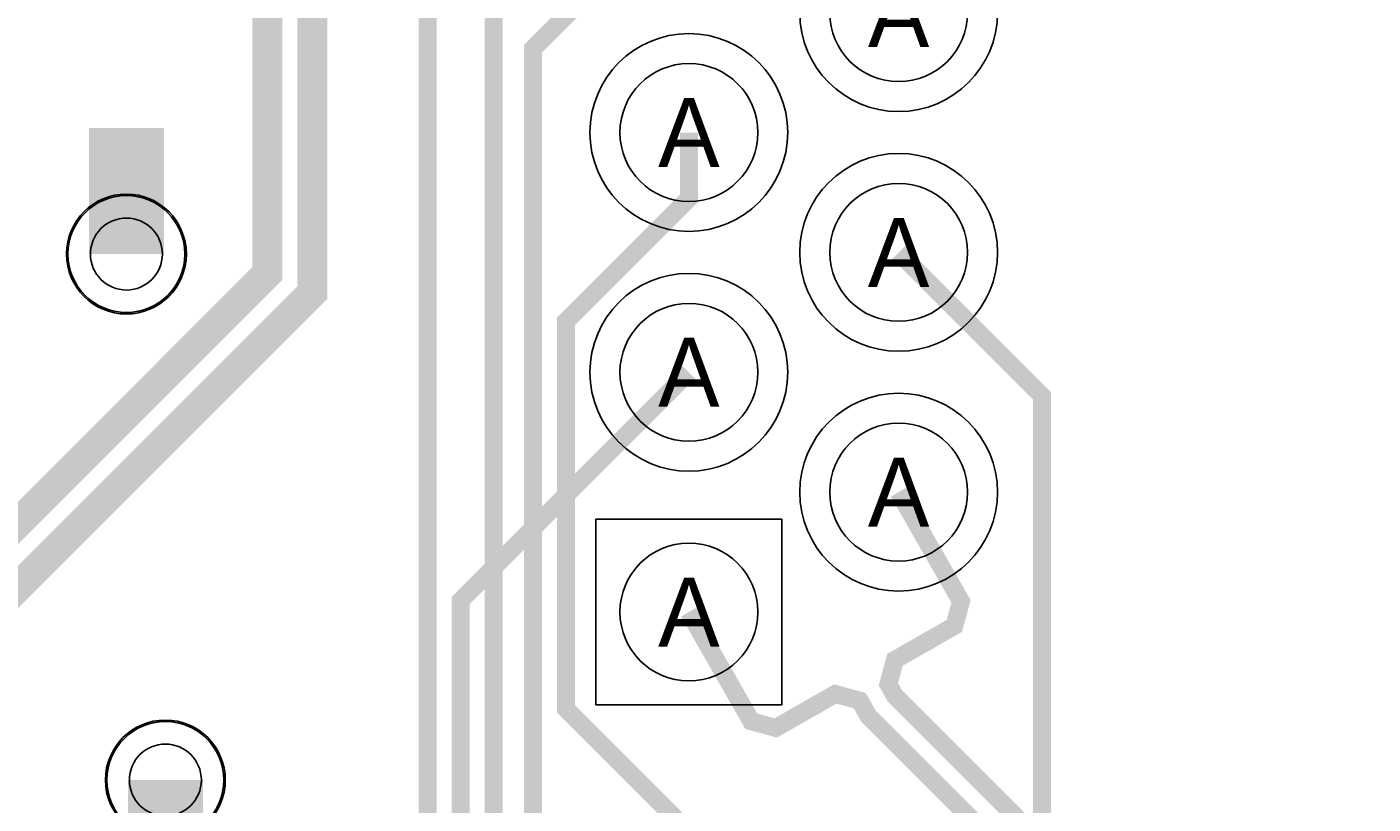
# Model space of a CAD drawing. Extents: x 0 to 3292, y 0 to 2151.
# Tile 15 of 50: x 389 to 838, y 918 to 1177. Entities that reach past the tile are written whole.
import ezdxf
from ezdxf.enums import TextEntityAlignment as Align

# ---------------------------------------------------------------- set-up
doc = ezdxf.new("R2010")
doc.units = 0
doc.layers.add('ETCH_BOTTOM', color=1, linetype='CONTINUOUS')
doc.layers.add('ETCH_TOP', color=4, linetype='CONTINUOUS')

# ---------------------------------------------------------------- blocks, each defined once
blk = doc.blocks.new('VIA_C10H24')
at = {"layer": 'ETCH_BOTTOM'}
for radius in [19.5, 19.5, 12]:
    blk.add_circle((0, 0), radius, dxfattribs=at)
at = {"layer": 'ETCH_TOP'}
for radius in [19.5, 19.5, 12]:
    blk.add_circle((0, 0), radius, dxfattribs=at)
blk = doc.blocks.new('FIGURE_CIRCLE')
blk.add_circle((0, 0), 0.5)
blk = doc.blocks.new('62S46_1')
at = {"layer": 'ETCH_BOTTOM'}
blk.add_lwpolyline([(-31, -31), (-31, 31), (31, 31), (31, -31)], close=True, dxfattribs=at)
blk.add_lwpolyline([(-31, -31), (-31, 31), (31, 31), (31, -31)], close=True, dxfattribs=at)
at = {"layer": 'ETCH_TOP'}
blk.add_lwpolyline([(-31, -31), (-31, 31), (31, 31), (31, -31)], close=True, dxfattribs=at)
blk.add_lwpolyline([(-31, -31), (-31, 31), (31, 31), (31, -31)], close=True, dxfattribs=at)
blk = doc.blocks.new('66R46')
at = {"layer": 'ETCH_BOTTOM'}
blk.add_circle((0, 0), 33, dxfattribs=at)
blk.add_circle((0, 0), 33, dxfattribs=at)
at = {"layer": 'ETCH_TOP'}
blk.add_circle((0, 0), 33, dxfattribs=at)
blk.add_circle((0, 0), 33, dxfattribs=at)
blk = doc.blocks.new('PLC_SMSC_EVAL9500ALC')
at = {"layer": 'ETCH_TOP'}
for name, p in [('62S46_1', (1910, 640)), ('66R46', (1840, 600)), ('66R46', (1910, 560)), ('66R46', (1840, 520)), ('66R46', (1910, 480)), ('66R46', (1840, 440))]:
    blk.add_blockref(name, p, dxfattribs=at)

msp = doc.modelspace()

# ---------------------------------------------------------------- linework, layer by layer
at = {"layer": 'ETCH_BOTTOM'}
for points, const_width in [([(334.65, 960.63), (469, 1094.98), (469, 1320.3), (479, 1330.31), (1200.8, 1330.31), (1276.52, 1254.59), (1295.2, 1273.28), (1305.81, 1262.67), (1287.13, 1243.98), (1297.74, 1233.37), (1316.42, 1252.06), (1327.03, 1241.45), (1308.35, 1222.76), (1318.96, 1212.15), (1337.64, 1230.84), (1348.25, 1220.23), (1329.57, 1201.54), (1340.18, 1190.93), (1358.86, 1209.62), (1369.47, 1199.01), (1350.79, 1180.32), (1361.4, 1169.71), (1382.34, 1190.66)], 10), ([(255.91, 881.89), (295.02, 921), (359.91, 921), (374.5, 935.59), (374.5, 979.09), (484, 1088.59), (484, 1314.09), (485.21, 1315.3), (1194.59, 1315.3), (1625, 884.89), (1625, 425), (1576.01, 376.01), (1576, 376.01), (1561, 361.01), (1532.22, 361.01), (1519.34, 348.12), (1519.34, 208.66), (1541.34, 186.66), (1541.34, 35.01)], 10), ([(679.69, 1262.05), (650.69, 1262.05), (649.69, 1263.05), (592.7, 1263.05), (544.5, 1214.85), (544.5, 627), (528.26, 610.76), (358.24, 610.76), (218.5, 750.5), (176.5, 750.5), (54, 628), (54, 394), (115.11, 332.89), (132.72, 332.89), (158.19, 358.36), (184.35, 358.36), (213.93, 387.94), (213.94, 387.94), (226.38, 400.38), (226.38, 403.54)], 6), ([(609.69, 1222.05), (557.69, 1170.05), (557.69, 760.63), (555.5, 758.44), (555.5, 622.44), (532.82, 599.76), (353.68, 599.76), (213.94, 739.5), (181.06, 739.5), (65, 623.44), (65, 398.56), (119.67, 343.89), (128.16, 343.89), (147.64, 363.37), (147.64, 403.54)], 6), ([(422, 1143.5), (422, 1101.5)], 25), ([(609.69, 1142.05), (609.69, 1120.04), (568.69, 1079.04), (568.69, 949.73), (623.92, 894.5), (711.94, 894.5), (789.5, 816.94), (789.5, 606.56), (747.94, 565), (343.93, 565), (315.45, 536.52), (244.98, 536.52), (226.38, 555.12), (226.38, 561.02)], 6), ([(679.69, 1102.05), (727.5, 1054.24), (727.5, 894.5), (800.5, 821.5), (800.5, 602), (752.5, 554), (348.49, 554), (320.01, 525.52), (183.14, 525.52), (147.64, 561.02)], 6), ([(435, 884), (435, 926)], 25)]:
    msp.add_lwpolyline(points, dxfattribs=dict(at, const_width=const_width))
at = {"layer": 'ETCH_TOP', "const_width": 6}
for points in [[(679.69, 1182.05), (720.69, 1223.05), (720.69, 1279.04), (696.68, 1303.05), (632.7, 1303.05), (522.5, 1192.85), (522.5, 659.51), (494.49, 631.5), (386.56, 631.5), (271.06, 747), (191.55, 747.01), (182.45, 747.01), (75.5, 640.06), (75.5, 486.44), (115.16, 446.78), (190.88, 446.78), (226.38, 482.28)], [(609.69, 1062.05), (533.5, 985.86), (533.5, 654.95), (499.05, 620.5), (382, 620.5), (266.5, 736), (191.54, 736.01), (187.01, 736.01), (86.5, 635.5), (86.5, 491), (97.58, 479.92), (106.06, 479.92), (108.42, 482.28), (147.64, 482.28)], [(679.69, 1022.05), (700.51, 985.62), (698.28, 977.44), (678.48, 966.12), (676.26, 957.94), (678.5, 954.01), (821.5, 811), (821.5, 597.44), (795.56, 571.5), (387.44, 571.5), (279.31, 679.63), (192.51, 679.63), (192.51, 673.63), (226.38, 639.76)], [(609.69, 982.05), (630.51, 945.61), (638.68, 943.38), (658.52, 954.72), (666.7, 952.48), (669.67, 947.27), (810.5, 806.44), (810.5, 602), (791, 582.5), (392, 582.5), (283.87, 690.63), (187.95, 690.63), (181.51, 684.19), (181.51, 673.63), (147.64, 639.76)]]:
    msp.add_lwpolyline(points, dxfattribs=at)

# ---------------------------------------------------------------- block references
at = {"rotation": 180}
msp.add_blockref('PLC_SMSC_EVAL9500ALC', (2519.69, 1622.05), dxfattribs=at)
at = {"layer": 'ETCH_BOTTOM'}
for p in [(422, 1101.5), (435, 926)]:
    msp.add_blockref('VIA_C10H24', p, dxfattribs=at)
at = {"layer": 'MANUFACTURING_NCDRILL_FIGURE'}
for p, xscale, yscale in [((679.69, 1182.05), 46, 46), ((609.69, 1142.05), 46, 46), ((679.69, 1102.05), 46, 46), ((422, 1101.5), 40, 40), ((609.69, 1062.05), 46, 46), ((679.69, 1022.05), 46, 46), ((609.69, 982.05), 46, 46), ((435, 926), 40, 40)]:
    msp.add_blockref('FIGURE_CIRCLE', p, dxfattribs=dict(at, xscale=xscale, yscale=yscale))

# ---------------------------------------------------------------- texts
for p in [(679.69, 1182.05), (609.69, 1142.05), (679.69, 1102.05), (609.69, 1062.05), (679.69, 1022.05), (609.69, 982.05)]:
    msp.add_text('A', height=23, dxfattribs=at).set_placement(p, align=Align.MIDDLE_CENTER)

doc.saveas('drawing.dxf')
